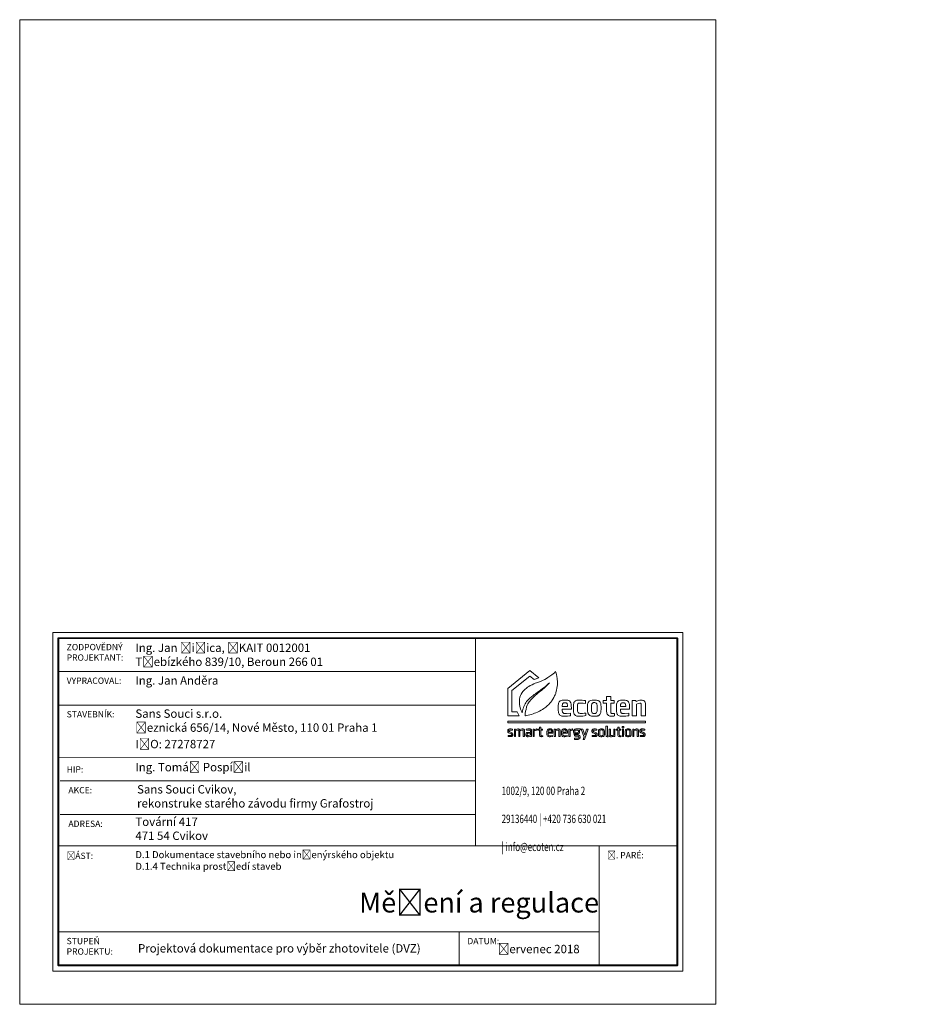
# Model space of a CAD drawing. Header units: millimetres. Extents: x 3562 to 283713, y 3930 to 33630.
# Tile 1 of 4: x 3562 to 30394, y 3930 to 33630. Entities that reach past the tile are written whole.
import ezdxf

# ---------------------------------------------------------------- set-up
doc = ezdxf.new("R2010")
doc.units = ezdxf.units.MM
doc.layers.add('AA_FORMÁTY NETISK', color=40, linetype='Continuous', plot=False)
for name, color, linetype, lineweight in [('AA_ROZPISKY', 7, 'Continuous', 15), ('AA_STUPEŇ DVZ', 4, 'Continuous', 15), ('AA_VÝKRES - NOVÝ STAV', 2, 'Continuous', 15)]:
    doc.layers.add(name, color=color, linetype=linetype, lineweight=lineweight)
doc.styles.get("Standard").update_dxf_attribs({"font": 'arial.ttf'})

# ---------------------------------------------------------------- blocks, each defined once
blk = doc.blocks.new('ecoten_logo_obrys')
at = {"lineweight": 5}
for points in [[(750, 1940), (899, 1620), (0, 1620), (0, 3760), (1740, 5160), (2420, 4610), (2057, 4478), (1740, 4740), (320, 3600), (320, 1940), (750, 1940)], [(3740, 5090), (3760, 5040), (3780, 4980), (3790, 4930), (3810, 4860), (3820, 4800), (3830, 4750), (3840, 4700), (3850, 4650), (3860, 4600), (3860, 4560), (3870, 4480), (3870, 4440), (3880, 4360), (3880, 4230), (3880, 4100), (3880, 4050), (3871, 3920), (3849, 3780), (3819, 3640), (3769, 3440), (3750, 3380), (3709, 3280), (3669, 3190), (3630, 3110), (3600, 3050), (3530, 2930), (3480, 2850), (3440, 2790), (3370, 2700), (3291, 2609), (3210, 2520), (3089, 2411), (2969, 2311), (2890, 2250), (2820, 2200), (2710, 2131), (2610, 2071), (2480, 1999), (2420, 1970), (2320, 1921), (2200, 1870), (2100, 1830), (2000, 1789), (1850, 1740), (1720, 1701), (1600, 1671), (1480, 1641), (1390, 1620), (1360, 1620), (1360, 1670), (1370, 1810), (1400, 2000), (1430, 2130), (1481, 2320), (1531, 2450), (1580, 2560), (1630, 2640), (1680, 2720), (1730, 2780), (1819, 2890), (1891, 2969), (1981, 3059), (2151, 3219), (2271, 3319), (2350, 3390), (2521, 3519), (2641, 3619), (2749, 3711), (2840, 3790), (2920, 3870), (3000, 3939), (3121, 4059), (3270, 4220), (3170, 4130), (3081, 4049), (2970, 3960), (2840, 3850), (2720, 3760), (2560, 3640), (2450, 3560), (2331, 3479), (2160, 3360), (2070, 3290), (1990, 3229), (1850, 3120), (1740, 3020), (1660, 2940), (1550, 2830), (1479, 2740), (1420, 2650), (1360, 2560), (1310, 2470), (1270, 2370), (1221, 2250), (1191, 2150), (1150, 2000), (1130, 1910), (1120, 1870), (1100, 1930), (1070, 2000), (1009, 2160), (979, 2270), (950, 2370), (920, 2540), (910, 2690), (910, 2830), (929, 2940), (959, 3080), (1010, 3220), (1059, 3330), (1131, 3450), (1180, 3520), (1241, 3590), (1331, 3679), (1461, 3789), (1549, 3861), (1640, 3920), (1761, 3989), (1900, 4060), (2030, 4121), (2140, 4170), (2240, 4210), (2410, 4269), (2550, 4320), (2730, 4400), (2890, 4481), (3030, 4559), (3130, 4619), (3220, 4671), (3290, 4720), (3380, 4780), (3440, 4830), (3560, 4920), (3650, 5000), (3740, 5090)], [(4260, 2140), (4980, 2140), (4980, 2240), (4971, 2420), (4961, 2530), (4931, 2650), (4891, 2720), (4850, 2770), (4770, 2820), (4700, 2840), (4640, 2850), (4580, 2860), (4510, 2860), (4340, 2860), (4260, 2851), (4190, 2830), (4110, 2800), (4060, 2760), (4020, 2720), (4000, 2680), (3980, 2630), (3961, 2540), (3950, 2470), (3950, 2420), (3950, 2340), (3950, 2120), (3950, 2030), (3960, 1970), (3979, 1850), (3990, 1810), (4010, 1770), (4040, 1720), (4070, 1690), (4120, 1650), (4170, 1630), (4230, 1610), (4300, 1600), (4560, 1600), (4680, 1611), (4820, 1631), (4910, 1640), (4910, 1840), (4590, 1812), (4440, 1809), (4390, 1820), (4360, 1830), (4330, 1850), (4310, 1870), (4300, 1890), (4290, 1910), (4280, 1940), (4260, 2020), (4260, 2140)], [(4260, 2350), (4680, 2350), (4680, 2400), (4670, 2480), (4660, 2550), (4640, 2590), (4610, 2620), (4590, 2630), (4570, 2640), (4540, 2650), (4400, 2650), (4370, 2640), (4330, 2620), (4310, 2600), (4290, 2580), (4280, 2550), (4270, 2510), (4260, 2440), (4260, 2350)], [(6090, 2820), (6090, 2600), (5910, 2619), (5780, 2630), (5590, 2630), (5540, 2620), (5500, 2590), (5480, 2560), (5460, 2480), (5450, 2410), (5450, 2040), (5460, 1980), (5480, 1930), (5500, 1890), (5530, 1860), (5570, 1840), (5610, 1830), (5670, 1820), (5850, 1820), (5970, 1830), (6100, 1839), (6100, 1650), (6010, 1629), (5880, 1611), (5760, 1600), (5490, 1600), (5410, 1610), (5350, 1630), (5290, 1660), (5260, 1680), (5220, 1720), (5190, 1770), (5160, 1840), (5139, 1930), (5130, 2070), (5130, 2100), (5130, 2410), (5140, 2480), (5160, 2610), (5180, 2660), (5200, 2700), (5230, 2750), (5260, 2780), (5310, 2810), (5360, 2830), (5400, 2840), (5460, 2850), (5550, 2861), (5660, 2861), (5810, 2850), (5950, 2840), (6040, 2829), (6090, 2820)], [(6240, 2060), (6240, 2410), (6250, 2520), (6270, 2610), (6290, 2660), (6310, 2700), (6340, 2740), (6380, 2780), (6430, 2810), (6500, 2830), (6600, 2849), (6940, 2849), (7010, 2840), (7070, 2820), (7120, 2800), (7150, 2780), (7200, 2730), (7230, 2690), (7250, 2650), (7270, 2580), (7280, 2530), (7290, 2480), (7301, 2320), (7301, 2140), (7291, 1990), (7280, 1900), (7260, 1830), (7240, 1780), (7210, 1730), (7180, 1700), (7150, 1670), (7090, 1640), (7030, 1620), (6980, 1610), (6910, 1600), (6630, 1600), (6550, 1610), (6480, 1630), (6430, 1650), (6390, 1670), (6330, 1720), (6300, 1780), (6280, 1830), (6270, 1870), (6260, 1910), (6250, 1980), (6240, 2060)], [(6710, 2660), (6820, 2660), (6860, 2650), (6910, 2630), (6940, 2600), (6960, 2560), (6970, 2520), (6980, 2470), (6990, 2360), (6990, 2090), (6981, 1990), (6970, 1940), (6950, 1880), (6930, 1850), (6900, 1830), (6860, 1810), (6820, 1800), (6720, 1800), (6680, 1810), (6640, 1830), (6610, 1850), (6590, 1870), (6570, 1910), (6560, 2000), (6551, 2130), (6551, 2330), (6560, 2460), (6570, 2530), (6580, 2570), (6600, 2600), (6620, 2620), (6650, 2640), (6670, 2650), (6710, 2660)], [(8810, 2140), (9530, 2140), (9530, 2240), (9521, 2420), (9511, 2530), (9481, 2650), (9441, 2720), (9400, 2770), (9320, 2820), (9250, 2840), (9190, 2850), (9130, 2860), (9060, 2860), (8890, 2860), (8810, 2851), (8740, 2830), (8660, 2800), (8610, 2760), (8570, 2720), (8550, 2680), (8530, 2630), (8511, 2540), (8500, 2470), (8500, 2420), (8500, 2340), (8500, 2120), (8500, 2030), (8510, 1970), (8529, 1850), (8540, 1810), (8560, 1770), (8590, 1720), (8620, 1690), (8670, 1650), (8720, 1630), (8780, 1610), (8850, 1600), (9110, 1600), (9230, 1611), (9370, 1631), (9460, 1640), (9460, 1840), (9140, 1812), (8990, 1809), (8940, 1820), (8910, 1830), (8880, 1850), (8860, 1870), (8850, 1890), (8840, 1910), (8830, 1940), (8810, 2020), (8810, 2140)], [(8810, 2350), (9230, 2350), (9230, 2400), (9220, 2480), (9210, 2550), (9190, 2590), (9160, 2620), (9140, 2630), (9120, 2640), (9090, 2650), (8950, 2650), (8920, 2640), (8880, 2620), (8860, 2600), (8840, 2580), (8830, 2550), (8820, 2510), (8810, 2440), (8810, 2350)], [(9740, 1620), (10060, 1620), (10060, 2540), (10210, 2589), (10320, 2610), (10370, 2610), (10410, 2600), (10430, 2580), (10440, 2560), (10440, 2550), (10440, 1620), (10764, 1620), (10764, 2590), (10740, 2680), (10710, 2740), (10660, 2790), (10610, 2820), (10560, 2840), (10520, 2850), (10320, 2850), (10240, 2830), (10160, 2800), (10040, 2750), (10030, 2770), (10020, 2800), (10010, 2830), (9740, 2830), (9740, 1620)], [(0, 1220), (10764, 1220), (10764, 1070), (0, 1070), (0, 1220)], [(7850, -10), (7770, -10), (7730, 10), (7700, 50), (7690, 80), (7680, 130), (7680, 810), (7790, 810), (7790, 100), (7800, 70), (7820, 60), (7850, 60), (7850, -10)], [(8960, 710), (8980, 680), (9050, 680), (9070, 710), (9070, 770), (9050, 790), (8980, 790), (8960, 770), (8960, 710)], [(30, 0), (290, 0), (320, 10), (340, 20), (360, 30), (390, 60), (400, 80), (410, 100), (410, 110), (410, 200), (400, 230), (380, 260), (360, 280), (330, 300), (270, 330), (220, 350), (170, 370), (140, 390), (120, 400), (100, 430), (100, 480), (110, 500), (140, 520), (240, 520), (350, 510), (380, 510), (380, 590), (280, 601), (140, 601), (90, 590), (70, 580), (50, 570), (40, 560), (20, 540), (10, 520), (0, 490), (0, 410), (10, 380), (20, 360), (40, 330), (70, 310), (100, 290), (150, 270), (220, 240), (260, 220), (290, 200), (300, 190), (310, 170), (310, 120), (300, 100), (280, 90), (250, 80), (110, 80), (30, 90), (30, 0)], [(520, 0), (520, 590), (600, 590), (610, 550), (660, 570), (720, 590), (800, 600), (850, 600), (900, 590), (930, 570), (940, 560), (1020, 580), (1070, 590), (1140, 600), (1200, 600), (1250, 590), (1280, 570), (1300, 540), (1310, 510), (1310, 0), (1220, 0), (1220, 470), (1210, 490), (1180, 510), (1120, 510), (1020, 491), (970, 480), (960, 470), (960, 0), (870, 0), (870, 480), (860, 500), (840, 510), (770, 510), (620, 470), (620, 0), (520, 0)], [(1450, 580), (1470, 500), (1610, 520), (1700, 520), (1730, 510), (1750, 500), (1760, 480), (1770, 460), (1770, 330), (1560, 330), (1530, 330), (1500, 320), (1480, 310), (1450, 290), (1430, 260), (1420, 230), (1420, 120), (1430, 80), (1440, 60), (1460, 30), (1480, 10), (1510, 0), (1540, -10), (1600, -10), (1650, 0), (1690, 10), (1760, 39), (1770, 40), (1780, 0), (1860, 0), (1860, 500), (1850, 530), (1840, 560), (1810, 580), (1790, 590), (1750, 600), (1580, 600), (1450, 580)], [(1770, 260), (1770, 130), (1620, 81), (1570, 80), (1540, 90), (1520, 120), (1510, 150), (1510, 210), (1540, 240), (1580, 260), (1770, 270), (1770, 260)], [(1990, 0), (1990, 590), (2080, 590), (2080, 550), (2130, 570), (2200, 590), (2260, 600), (2280, 600), (2280, 520), (2230, 510), (2160, 490), (2090, 470), (2080, 460), (2080, 0), (1990, 0)], [(2350, 510), (2350, 590), (2490, 590), (2490, 740), (2590, 740), (2590, 590), (2720, 590), (2720, 510), (2590, 510), (2590, 140), (2600, 100), (2620, 80), (2640, 70), (2740, 70), (2740, 0), (2680, -10), (2630, -10), (2580, 0), (2550, 10), (2510, 50), (2490, 120), (2490, 510), (2350, 510)], [(3160, 260), (3530, 260), (3530, 420), (3509, 510), (3490, 540), (3460, 570), (3390, 600), (3210, 600), (3170, 590), (3130, 570), (3100, 540), (3080, 490), (3070, 440), (3070, 160), (3090, 80), (3110, 40), (3150, 10), (3180, 0), (3240, -10), (3330, -10), (3500, 10), (3500, 80), (3400, 69), (3280, 69), (3220, 80), (3190, 100), (3170, 140), (3160, 180), (3160, 260)], [(3160, 340), (3160, 410), (3170, 460), (3190, 500), (3230, 520), (3270, 530), (3340, 530), (3390, 510), (3410, 490), (3430, 450), (3440, 420), (3440, 340), (3160, 340)], [(3640, 590), (3640, 0), (3740, 0), (3740, 470), (3840, 501), (3890, 510), (3960, 510), (3980, 500), (3990, 470), (3990, 0), (4090, 0), (4090, 500), (4070, 550), (4040, 580), (3990, 600), (3920, 600), (3850, 590), (3780, 570), (3730, 550), (3720, 590), (3640, 590)], [(4300, 260), (4670, 260), (4670, 420), (4649, 510), (4630, 540), (4600, 570), (4530, 600), (4350, 600), (4310, 590), (4270, 570), (4240, 540), (4220, 490), (4210, 440), (4210, 160), (4230, 80), (4250, 40), (4290, 10), (4320, 0), (4380, -10), (4470, -10), (4640, 10), (4640, 80), (4540, 69), (4420, 69), (4360, 80), (4330, 100), (4310, 140), (4300, 180), (4300, 260)], [(4300, 340), (4300, 410), (4310, 460), (4330, 500), (4370, 520), (4410, 530), (4480, 530), (4530, 510), (4550, 490), (4570, 450), (4580, 420), (4580, 340), (4300, 340)], [(4780, 0), (4780, 590), (4870, 590), (4870, 550), (4920, 570), (4990, 590), (5050, 600), (5070, 600), (5070, 520), (5020, 510), (4950, 490), (4880, 470), (4870, 460), (4870, 0), (4780, 0)], [(5670, 600), (5320, 600), (5260, 590), (5210, 570), (5180, 540), (5160, 510), (5150, 470), (5150, 330), (5170, 280), (5190, 260), (5210, 240), (5190, 220), (5190, 130), (5210, 90), (5240, 60), (5280, 50), (5490, 50), (5540, 30), (5570, -10), (5570, -30), (5570, -70), (5560, -90), (5540, -110), (5500, -130), (5330, -130), (5220, -121), (5220, -210), (5350, -219), (5500, -219), (5570, -200), (5620, -170), (5650, -130), (5670, -80), (5670, 20), (5650, 70), (5620, 100), (5570, 120), (5530, 130), (5320, 130), (5290, 140), (5280, 160), (5280, 200), (5300, 210), (5510, 210), (5570, 240), (5590, 260), (5610, 290), (5620, 340), (5620, 480), (5610, 520), (5680, 530), (5680, 600), (5670, 600)], [(5320, 520), (5470, 520), (5500, 510), (5520, 490), (5530, 460), (5530, 370), (5520, 330), (5490, 300), (5450, 290), (5320, 290), (5290, 300), (5270, 310), (5250, 330), (5240, 370), (5240, 460), (5260, 490), (5280, 510), (5320, 520)], [(5750, 590), (5860, 590), (6016, 109), (6172, 589), (6280, 589), (5998, -230), (5910, -230), (5980, 0), (5950, 0), (5750, 590)], [(6610, 0), (6870, 0), (6900, 10), (6920, 20), (6940, 30), (6970, 60), (6980, 80), (6990, 100), (6990, 110), (6990, 200), (6980, 230), (6960, 260), (6940, 280), (6910, 300), (6850, 330), (6800, 350), (6750, 370), (6720, 390), (6700, 400), (6680, 430), (6680, 480), (6690, 500), (6720, 520), (6820, 520), (6930, 510), (6960, 510), (6960, 590), (6860, 601), (6720, 601), (6670, 590), (6650, 580), (6630, 570), (6620, 560), (6600, 540), (6590, 520), (6580, 490), (6580, 410), (6590, 380), (6600, 360), (6620, 330), (6650, 310), (6680, 290), (6730, 270), (6800, 240), (6840, 220), (6870, 200), (6880, 190), (6890, 170), (6890, 120), (6880, 100), (6860, 90), (6830, 80), (6690, 80), (6610, 90), (6610, 0)], [(7090, 170), (7090, 420), (7110, 500), (7130, 540), (7160, 570), (7200, 590), (7260, 600), (7400, 600), (7450, 590), (7500, 570), (7530, 540), (7550, 500), (7560, 440), (7569, 370), (7569, 200), (7560, 130), (7540, 80), (7530, 60), (7490, 20), (7450, 0), (7370, -10), (7280, -10), (7210, 0), (7170, 20), (7140, 40), (7110, 90), (7090, 170)], [(7190, 200), (7190, 390), (7200, 450), (7210, 490), (7230, 510), (7280, 530), (7380, 530), (7420, 510), (7450, 480), (7460, 440), (7470, 380), (7470, 210), (7470, 170), (7450, 110), (7420, 90), (7380, 70), (7270, 70), (7240, 80), (7220, 100), (7200, 130), (7190, 200)], [(8387, 1), (8387, 591), (8287, 591), (8287, 121), (8187, 90), (8137, 81), (8067, 81), (8047, 91), (8037, 121), (8037, 591), (7937, 591), (7937, 91), (7957, 41), (7987, 11), (8037, -9), (8107, -9), (8177, 1), (8247, 21), (8297, 41), (8307, 1), (8387, 1)], [(8480, 510), (8480, 590), (8620, 590), (8620, 740), (8720, 740), (8720, 590), (8850, 590), (8850, 510), (8720, 510), (8720, 140), (8730, 100), (8750, 80), (8770, 70), (8870, 70), (8870, 0), (8810, -10), (8760, -10), (8710, 0), (8680, 10), (8640, 50), (8620, 120), (8620, 510), (8480, 510)], [(8970, 590), (8970, 0), (9060, 0), (9060, 590), (8970, 590)], [(9175, 170), (9175, 420), (9195, 500), (9215, 540), (9245, 570), (9285, 590), (9345, 600), (9485, 600), (9535, 590), (9585, 570), (9615, 540), (9635, 500), (9645, 440), (9654, 370), (9654, 200), (9645, 130), (9625, 80), (9615, 60), (9575, 20), (9535, 0), (9455, -10), (9365, -10), (9295, 0), (9255, 20), (9225, 40), (9195, 90), (9175, 170)], [(9275, 200), (9275, 390), (9285, 450), (9295, 490), (9315, 510), (9365, 530), (9465, 530), (9505, 510), (9535, 480), (9545, 440), (9555, 380), (9555, 210), (9555, 170), (9535, 110), (9505, 90), (9465, 70), (9355, 70), (9325, 80), (9305, 100), (9285, 130), (9275, 200)], [(9770, 590), (9770, 0), (9870, 0), (9870, 470), (9970, 501), (10020, 510), (10090, 510), (10110, 500), (10120, 470), (10120, 0), (10220, 0), (10220, 500), (10200, 550), (10170, 580), (10120, 600), (10050, 600), (9980, 590), (9910, 570), (9860, 550), (9850, 590), (9770, 590)], [(10360, 0), (10620, 0), (10650, 10), (10670, 20), (10690, 30), (10720, 60), (10730, 80), (10740, 100), (10740, 110), (10740, 200), (10730, 230), (10710, 260), (10690, 280), (10660, 300), (10600, 330), (10550, 350), (10500, 370), (10470, 390), (10450, 400), (10430, 430), (10430, 480), (10440, 500), (10470, 520), (10570, 520), (10680, 510), (10710, 510), (10710, 590), (10610, 601), (10470, 601), (10420, 590), (10400, 580), (10380, 570), (10370, 560), (10350, 540), (10340, 520), (10330, 490), (10330, 410), (10340, 380), (10350, 360), (10370, 330), (10400, 310), (10430, 290), (10480, 270), (10550, 240), (10590, 220), (10620, 200), (10630, 190), (10640, 170), (10640, 120), (10630, 100), (10610, 90), (10580, 80), (10440, 80), (10360, 90), (10360, 0)]]:
    blk.add_lwpolyline(points, dxfattribs=at)
blk.add_lwpolyline([(8270, 1800), (8170, 1800), (8120, 1810), (8090, 1830), (8070, 1850), (8050, 1900), (8050, 2620), (8320, 2620), (8320, 2830), (8050, 2830), (8050, 3130), (7730, 3130), (7730, 2830), (7460, 2830), (7460, 2620), (7730, 2620), (7730, 1960), (7740, 1880), (7750, 1830), (7770, 1770), (7790, 1730), (7840, 1680), (7880, 1650), (7920, 1630), (7980, 1610), (8050, 1600), (8230, 1600), (8300, 1610), (8350, 1620), (8350, 1810)], close=True, dxfattribs=at)

msp = doc.modelspace()

# ---------------------------------------------------------------- linework, layer by layer
at = {"layer": 'AA_FORMÁTY NETISK', "color": 9, "lineweight": 5, "true_color": 0xc7c8ca}
msp.add_lwpolyline([(3562, 3930), (24562, 3930), (24562, 33630), (3562, 33630)], close=True, dxfattribs=at)
at = {"layer": 'AA_ROZPISKY', "color": 7, "lineweight": 20}
for p, q in [((4731, 13968), (17314, 13967)), ((4731, 12955), (17313, 12953)), ((4731, 12955), (17313, 12953)), ((4731, 11371), (17313, 11370)), ((4783, 10670), (17313, 10669)), ((4783, 9657), (17313, 9656)), ((4731, 8711), (23393, 8709)), ((4731, 6115), (21038, 6113)), ((16816, 6113), (16816, 5100))]:
    msp.add_line(p, q, dxfattribs=at)
at = {"layer": 'AA_ROZPISKY', "color": 7}
msp.add_line((21039, 8710), (21038, 5100), dxfattribs=at)
at = {"layer": 'AA_ROZPISKY', "color": 7, "lineweight": 20}
for points in [[(4563, 15150), (23563, 15148), (23562, 4931), (4562, 4932)], [(17314, 14980), (23394, 14979), (23393, 8709), (17313, 8710)]]:
    msp.add_lwpolyline(points, close=True, dxfattribs=at)
at = {"layer": 'AA_ROZPISKY', "color": 7, "lineweight": 40}
msp.add_lwpolyline([(4731, 14981), (23394, 14979), (23393, 5099), (4730, 5101)], close=True, dxfattribs=at)

# ---------------------------------------------------------------- block references
at = {"layer": 'AA_ROZPISKY', "color": 7, "xscale": 0.3858279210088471, "yscale": 0.3858279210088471, "zscale": 0.3858279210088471, "rotation": 359.994372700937}
msp.add_blockref('ecoten_logo_obrys', (18281, 12004), dxfattribs=at)

# ---------------------------------------------------------------- texts
at = {"layer": 'AA_ROZPISKY', "color": 7, "rotation": 359.9944}
for s, width, heights, insert, char_height, attachment_point in [('{\\fArial|b0|i1|c238|p34;ZODPOVĚDNÝ PROJEKTANT:}', 53.33, [0], (4978, 14801), 190, 1), ('\\pt5320;Ing. Jan Řičica, ČKAIT 0012001\\PTřebízkého 839/10, Beroun 266 01', 8282.2, [0], (7051, 14812), 253.33, 1), ('{\\fArial|b0|i1|c238|p34;VYPRACOVAL:}', 1241.72, [0], (4978, 13787), 190, 1), ('\\pt5320;Ing. Jan Anděra', 2977.38, [0], (7051, 13825), 253.33, 1), ('{\\fArial|b0|i1|c238|p34;STAVEBNÍK:}', 1241.72, [0], (4978, 12774), 190, 1), ('\\pt5320;{\\fArial|b1|i0|c238|p34;Sans Souci s.r.o.\\P}Řeznická 656/14, Nové Město, 110 01 Praha 1', 8102.13, [0], (7051, 12826), 253.33, 1), ('\\pt5320;IČO: 27278727', 6355.46, [0], (7051, 11907), 253.33, 1), ('{\\fArial|b0|i1|c238|p34;HIP:}', 1241.72, [0], (4978, 11109), 190, 1), ('\\pt5320;Ing. Tomáš Pospíšil', 4843.31, [0], (7051, 11211), 253.33, 1), ('\\pi521.67;{\\W0.7;\\C256;Lublaňská 1002/9, 120 00 Praha 2\\P\\pi490.88,t3024.2,3277.6;IČO: 29136440 | +420 736 630 021\\P\\pi613.42,t3146.8,5933.4;www.ecoten.cz | info@ecoten.cz\\H1.0805x; }', 4800, [0], (18097, 10918), 253.33, 1), ('{\\fArial|b0|i1|c238|p34;AKCE:}', 1241.72, [0], (5030, 10484), 190, 1), ('\\pt5320;{\\fArial|b1|i0|c238|p34;Sans Souci Cvikov,\\Prekonstruke starého závodu firmy Grafostroj}', 12443.64, [4005], (7103, 10542), 253.33, 1), ('\\pt5320;Tovární 417 \\P471 54 Cvikov', 6355.46, [0], (7051, 9564), 253.33, 1), ('{\\fArial|b0|i1|c238|p34;ADRESA:}', 1241.72, [0], (5030, 9471), 190, 1), ('{\\fArial|b0|i1|c238|p34;ČÁST: }', 565.93, [0], (4978, 8505), 190, 1), ('{\\H0.83333x;D.1 Dokumentace stavebního nebo inženýrského objektu\\PD.1.4 Technika prostředí staveb}', 9345.46, [0], (7050, 8551), 253.33, 1), ('{\\fArial|b0|i1|c238|p34;Č. PARÉ:}', 1241.72, [0], (21285, 8524), 190, 1), ('{\\fArial|b0|i1|c238|p34;STUPEŇ\\PPROJEKTU:}', 399.27, [0], (4977, 5934), 190, 1), ('{\\fArial|b0|i1|c238|p34;DATUM:}', 1241.72, [0], (17063, 5933), 190, 1), ('\\pt1773.3,5320;červenec 2018', 3017.68, [0], (20451, 5725), 253.33, 3)]:
    msp.add_mtext_dynamic_manual_height_columns(s, width=width, gutter_width=150, heights=heights, dxfattribs=dict(at, insert=insert, char_height=char_height, attachment_point=attachment_point))
at = {"layer": 'AA_STUPEŇ DVZ', "color": 7, "insert": (7129, 5746), "char_height": 253.33, "attachment_point": 1, "rotation": 359.9944}
msp.add_mtext_dynamic_manual_height_columns('{\\fArial|b0|i0|c238|p34;Projektová dokumentace pro výběr zhotovitele (DVZ)}', width=9348.1, gutter_width=150, heights=[0], dxfattribs=at)
at = {"layer": 'AA_VÝKRES - NOVÝ STAV', "color": 7, "insert": (21036, 7299), "char_height": 600, "attachment_point": 3, "rotation": 359.9944}
msp.add_mtext_dynamic_manual_height_columns('\\pt12600,13200;{\\fArial|b1|i0|c238|p34;Měření a regulace}', width=16305.73, gutter_width=150, heights=[0], dxfattribs=at)

doc.saveas('drawing.dxf')
